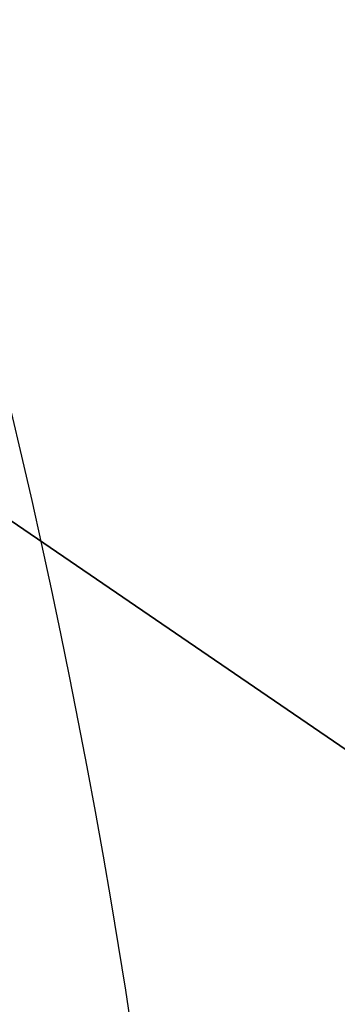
# Model space of a CAD drawing. Header units: centimetres. Extents: x -54 to 171, y -22 to 171.
# Tile 130 of 256: x -31.5047 to -31.4437, y 82.55 to 82.7389. Entities that reach past the tile are written whole.
import ezdxf

# ---------------------------------------------------------------- set-up
doc = ezdxf.new("R2010")
doc.units = ezdxf.units.CM
doc.header["$MEASUREMENT"] = 0
for name, color, linetype in [('Frida DC -V3 v33_Sketch16', 7, 'Continuous'), ('Frida DC -V3 v33_Sketch19', 7, 'Continuous'), ('Frida DC -V3 v33_Sketch67', 7, 'Continuous')]:
    doc.layers.add(name, color=color, linetype=linetype)

msp = doc.modelspace()

# ---------------------------------------------------------------- linework, layer by layer
at = {"layer": 'Frida DC -V3 v33_Sketch16'}
for points, knots in [([(-31.50364, 83.45987, 2.9625), (-29.94387, 76.83424, 2.9625), (-28.38301, 70.20544, 2.9625), (-25.26211, 56.95402, 2.9625), (-23.70056, 50.32497, 2.9625), (-22.13948, 43.69917, 2.9625)], [-40.841609, -40.841609, -40.841609, -40.841609, -20.421668, -20.421668, 0, 0, 0, 0]), ([(-22.13948, 43.69917, 3.4625), (-23.69665, 50.32239, 3.4625), (-25.25421, 56.94902, 3.4625), (-28.36666, 70.19467, 3.4625), (-29.92312, 76.82039, 3.4625), (-31.47833, 83.44283, 3.4625)], [-40.819562, -40.819562, -40.819562, -40.819562, -20.407794, -20.407794, 0, 0, 0, 0])]:
    msp.add_open_spline(points, degree=3, knots=knots, dxfattribs=at)
at = {"layer": 'Frida DC -V3 v33_Sketch19'}
msp.add_arc((-32.9167, 82.32744), 1.45, 327.03236, 57.03236, dxfattribs=at)
at = {"layer": 'Frida DC -V3 v33_Sketch67'}
for p, q in [((-29.05344, 80.9681), (-33.54535, 84.03491)), ((-29.05344, 80.9681), (-33.54535, 84.03491)), ((-31.8936, 82.9072), (-27.40181, 79.84046))]:
    msp.add_line(p, q, dxfattribs=at)

doc.saveas('drawing.dxf')
